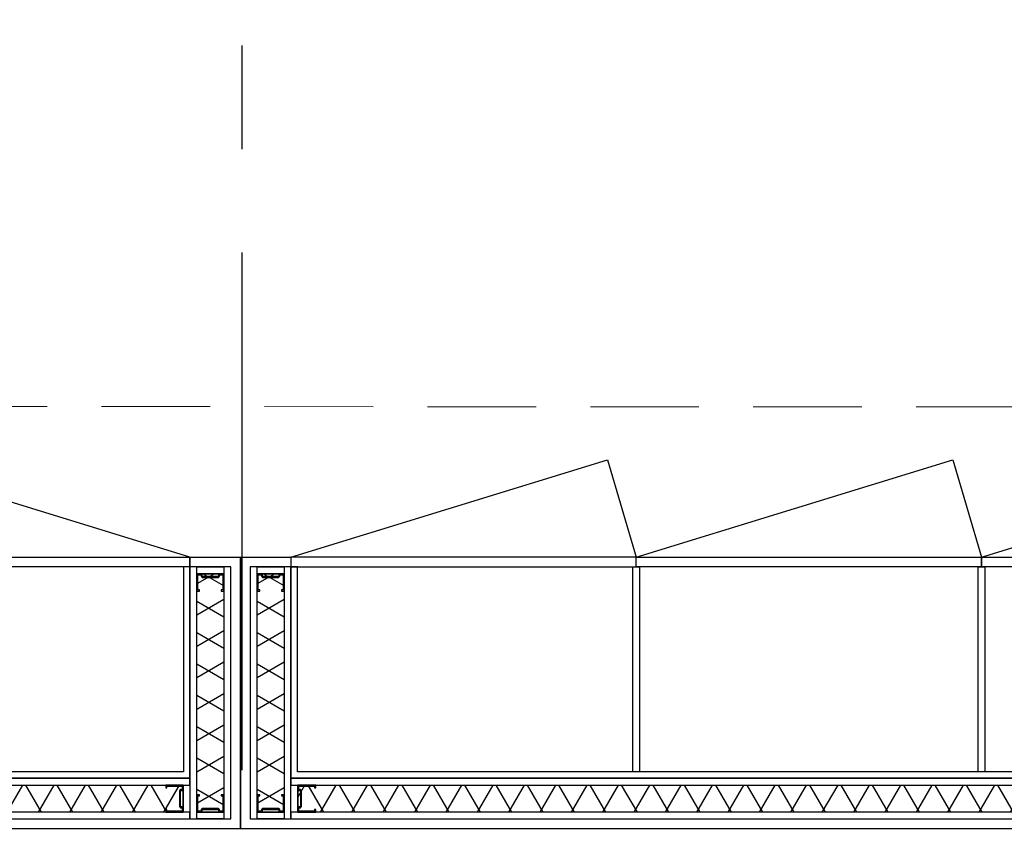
# Model space of a CAD drawing. Header units: millimetres. Extents: x 111285 to 237437, y -9513 to 52045.
# Tile 95 of 117: x 147673 to 149485, y 769 to 2283. Entities that reach past the tile are written whole.
import ezdxf

# ---------------------------------------------------------------- set-up
doc = ezdxf.new("R2010")
doc.units = ezdxf.units.MM
doc.header["$LTSCALE"] = 100
doc.linetypes.add('CENTER', pattern=[50.8, 31.75, -6.35, 6.35, -6.35])
doc.linetypes.add('DASHED', pattern=[0.75, 0.5, -0.25])
doc.layers.get('0').update_dxf_attribs({"color": 252})
doc.layers.add('0-HOOFDSTRAMIEN', color=1, linetype='CENTER')
doc.layers.add('_79--VASTE-INRICHTING', color=1, linetype='Continuous')

# ---------------------------------------------------------------- blocks, each defined once
blk = doc.blocks.new('U-STRAMIEN')
at = {"layer": '0-HOOFDSTRAMIEN', "ltscale": 0.3}
blk.add_lwpolyline([(21600, -4264), (21600, 47464)], dxfattribs=at)
blk = doc.blocks.new('onderlegger beganegrond')
at = {"linetype": 'DASHED', "lineweight": 0, "ltscale": 4}
blk.add_lwpolyline([(7571.2, 1571.4), (43680, 1570.2)], dxfattribs=at)
blk = doc.blocks.new('kastenwand')
at = {"layer": '_79--VASTE-INRICHTING', "ltscale": 200}
h = blk.add_hatch(dxfattribs=at)
h.set_pattern_fill('ISOLATIE', color=256, scale=50, angle=-90, style=0)
h.set_pattern_definition([(150, (-3968.5, -2065.683), (-25, -43.3013), []), (210, (-3968.5, -2065.683), (25, -43.3013), [])])
h.paths.add_polyline_path([(-3969.5, -469.5), (-3919.5, -469.5), (-3919.5, -30.5), (-3969.5, -30.5)])
h = blk.add_hatch(dxfattribs=at)
h.set_pattern_fill('ISOLATIE', color=256, scale=50, style=0)
h.set_pattern_definition([(240, (-467.17, -79.5), (43.3013, -25), []), (300, (-467.17, -79.5), (43.3013, 25), [])])
h.paths.add_polyline_path([(-105.5, -80.5), (-105.5, -30.5), (-3894.5, -30.5), (-3894.5, -80.5)])
h = blk.add_hatch(dxfattribs=at)
h.set_pattern_fill('ISOLATIE', color=256, scale=50, angle=-90, style=0)
h.set_pattern_definition([(150, (-79.5, -2065.683), (-25, -43.3013), []), (210, (-79.5, -2065.683), (25, -43.3013), [])])
h.paths.add_polyline_path([(-80.5, -469.5), (-30.5, -469.5), (-30.5, -30.5), (-80.5, -30.5)])
at = {"layer": '_79--VASTE-INRICHTING', "linetype": 'Continuous', "flags": 128}
for points in [[(-3982, -18), (-18, -18), (-18, -482), (-18, -482), (-93, -482), (-93, -482), (-93, -500), (0, -500), (0, 0), (-4000, 0), (-4000, 0), (-4000, -500), (-3907, -500), (-3907, -482), (-3907, -482), (-3982, -482), (-3982, -482), (-3982, -18)], [(-105, -482), (-105, -482), (-105, -105), (-3895, -105), (-3895, -482), (-3907, -482), (-3907, -93), (-93, -93), (-93, -482), (-105, -482)]]:
    blk.add_lwpolyline(points, dxfattribs=at)
at = {"layer": '_79--VASTE-INRICHTING', "linetype": 'Continuous'}
for points in [[(-3982, -482), (-3982, -18), (-3969.5, -18), (-3969.5, -482)], [(-3919.5, -482), (-3919.5, -18), (-3907, -18), (-3907, -482)], [(-93, -30.5), (-3907, -30.5), (-3907, -18), (-93, -18)], [(-93, -482), (-93, -18), (-80.5, -18), (-80.5, -482)], [(-30.5, -482), (-30.5, -18), (-18, -18), (-18, -482)], [(-93, -93), (-3907, -93), (-3907, -80.5), (-93, -80.5)]]:
    blk.add_lwpolyline(points, close=True, dxfattribs=at)
at = {"layer": '_79--VASTE-INRICHTING', "linetype": 'Continuous', "flags": 128}
for points in [[(-3919.5, -18), (-3969.5, -18), (-3969.5, -30.5), (-3919.5, -30.5)], [(-30.5, -18), (-80.5, -18), (-80.5, -30.5), (-30.5, -30.5)], [(-3907, -30.5), (-3907, -80.5), (-3894.5, -80.5), (-3894.5, -30.5)], [(-105.5, -30.5), (-105.5, -80.5), (-93, -80.5), (-93, -30.5)], [(-3277.3, -482), (-3265.3, -482), (-3265.3, -105), (-3277.3, -105)], [(-2641.7, -482), (-2629.7, -482), (-2629.7, -105), (-2641.7, -105)], [(-3919.5, -469.5), (-3969.5, -469.5), (-3969.5, -482), (-3919.5, -482)], [(-30.5, -469.5), (-80.5, -469.5), (-80.5, -482), (-30.5, -482)]]:
    blk.add_lwpolyline(points, close=True, dxfattribs=at)
at = {"layer": '_79--VASTE-INRICHTING', "ltscale": 200}
for points in [[(-3964.5, -62.5), (-3969.5, -62.5), (-3969.5, -62.5), (-3969.5, -30.5), (-3960.5, -30.5), (-3959.5, -31.5), (-3959.5, -34.5), (-3958.5, -35.5), (-3930.5, -35.5), (-3929.5, -34.5), (-3929.5, -31.5), (-3928.5, -30.5), (-3919.5, -30.5), (-3919.5, -62.5), (-3919.5, -62.5), (-3924.5, -62.5), (-3924.5, -60.5), (-3921.5, -60.5), (-3921.5, -32.5), (-3927.5, -32.5), (-3927.5, -35.3), (-3929.7, -37.5), (-3959.3, -37.5), (-3961.5, -35.3), (-3961.5, -32.5), (-3967.5, -32.5), (-3967.5, -60.5), (-3964.5, -60.5), (-3964.5, -62.5)], [(-3861.5, -75.5), (-3861.5, -80.5), (-3861.5, -80.5), (-3894.5, -80.5), (-3894.5, -71.5), (-3893.5, -70.5), (-3890.5, -70.5), (-3889.5, -69.5), (-3889.5, -41.5), (-3890.5, -40.5), (-3893.5, -40.5), (-3894.5, -39.5), (-3894.5, -30.5), (-3861.5, -30.5), (-3861.5, -30.5), (-3861.5, -35.5), (-3863.5, -35.5), (-3863.5, -32.5), (-3892.5, -32.5), (-3892.5, -38.5), (-3889.7, -38.5), (-3887.5, -40.7), (-3887.5, -70.3), (-3889.7, -72.5), (-3892.5, -72.5), (-3892.5, -78.5), (-3863.5, -78.5), (-3863.5, -75.5), (-3861.5, -75.5)], [(-137.5, -35.5), (-137.5, -30.5), (-137.5, -30.5), (-105.5, -30.5), (-105.5, -39.5), (-106.5, -40.5), (-109.5, -40.5), (-110.5, -41.5), (-110.5, -69.5), (-109.5, -70.5), (-106.5, -70.5), (-105.5, -71.5), (-105.5, -80.5), (-137.5, -80.5), (-137.5, -80.5), (-137.5, -75.5), (-135.5, -75.5), (-135.5, -78.5), (-107.5, -78.5), (-107.5, -72.5), (-110.3, -72.5), (-112.5, -70.3), (-112.5, -40.7), (-110.3, -38.5), (-107.5, -38.5), (-107.5, -32.5), (-135.5, -32.5), (-135.5, -35.5), (-137.5, -35.5)], [(-75.5, -62.5), (-80.5, -62.5), (-80.5, -62.5), (-80.5, -30.5), (-71.5, -30.5), (-70.5, -31.5), (-70.5, -34.5), (-69.5, -35.5), (-41.5, -35.5), (-40.5, -34.5), (-40.5, -31.5), (-39.5, -30.5), (-30.5, -30.5), (-30.5, -62.5), (-30.5, -62.5), (-35.5, -62.5), (-35.5, -60.5), (-32.5, -60.5), (-32.5, -32.5), (-38.5, -32.5), (-38.5, -35.3), (-40.7, -37.5), (-70.3, -37.5), (-72.5, -35.3), (-72.5, -32.5), (-78.5, -32.5), (-78.5, -60.5), (-75.5, -60.5), (-75.5, -62.5)], [(-3924.5, -437.5), (-3919.5, -437.5), (-3919.5, -437.5), (-3919.5, -469.5), (-3928.5, -469.5), (-3929.5, -468.5), (-3929.5, -465.5), (-3930.5, -464.5), (-3958.5, -464.5), (-3959.5, -465.5), (-3959.5, -468.5), (-3960.5, -469.5), (-3969.5, -469.5), (-3969.5, -437.5), (-3969.5, -437.5), (-3964.5, -437.5), (-3964.5, -439.5), (-3967.5, -439.5), (-3967.5, -467.5), (-3961.5, -467.5), (-3961.5, -464.7), (-3959.3, -462.5), (-3929.7, -462.5), (-3927.5, -464.7), (-3927.5, -467.5), (-3921.5, -467.5), (-3921.5, -439.5), (-3924.5, -439.5), (-3924.5, -437.5)], [(-35.5, -437.5), (-30.5, -437.5), (-30.5, -437.5), (-30.5, -469.5), (-39.5, -469.5), (-40.5, -468.5), (-40.5, -465.5), (-41.5, -464.5), (-69.5, -464.5), (-70.5, -465.5), (-70.5, -468.5), (-71.5, -469.5), (-80.5, -469.5), (-80.5, -437.5), (-80.5, -437.5), (-75.5, -437.5), (-75.5, -439.5), (-78.5, -439.5), (-78.5, -467.5), (-72.5, -467.5), (-72.5, -464.7), (-70.3, -462.5), (-40.7, -462.5), (-38.5, -464.7), (-38.5, -467.5), (-32.5, -467.5), (-32.5, -439.5), (-35.5, -439.5), (-35.5, -437.5)]]:
    blk.add_lwpolyline(points, dxfattribs=at)
for points in [[(-3969.5, -469.5), (-3919.5, -469.5), (-3919.5, -30.5), (-3969.5, -30.5)], [(-105.5, -80.5), (-105.5, -30.5), (-3894.5, -30.5), (-3894.5, -80.5)], [(-80.5, -469.5), (-30.5, -469.5), (-30.5, -30.5), (-80.5, -30.5)]]:
    blk.add_lwpolyline(points, close=True, dxfattribs=at)
at = {"layer": '_79--VASTE-INRICHTING', "ltscale": 50}
for points in [[(-3271.3, -482), (-3271.3, -500), (-3907, -500), (-3907, -482)], [(-3271.3, -482), (-3271.3, -500), (-2635.7, -500), (-2635.7, -482)], [(-2635.7, -482), (-2635.7, -500), (-2000, -500), (-2000, -482)], [(-728.7, -482), (-728.7, -500), (-93, -500), (-93, -482)]]:
    blk.add_lwpolyline(points, close=True, dxfattribs=at)
for points in [[(-3907, -500), (-3324.2, -678.9), (-3271.3, -500)], [(-3271.3, -500), (-2688.2, -678.9), (-2635.7, -500)], [(-2635.7, -500), (-2052.5, -678.9), (-2000, -500)], [(-93, -500), (-675.8, -678.9), (-728.7, -500)]]:
    blk.add_lwpolyline(points, dxfattribs=at)

msp = doc.modelspace()

# ---------------------------------------------------------------- block references
msp.add_blockref('onderlegger beganegrond', (126152, 0))
at = {"layer": '0-HOOFDSTRAMIEN'}
msp.add_blockref('U-STRAMIEN', (126482, 594), dxfattribs=at)
at = {"layer": '_79--VASTE-INRICHTING', "xscale": -1, "rotation": 180}
for p in [(148079, 794), (152079, 794)]:
    msp.add_blockref('kastenwand', p, dxfattribs=at)

doc.saveas('drawing.dxf')
